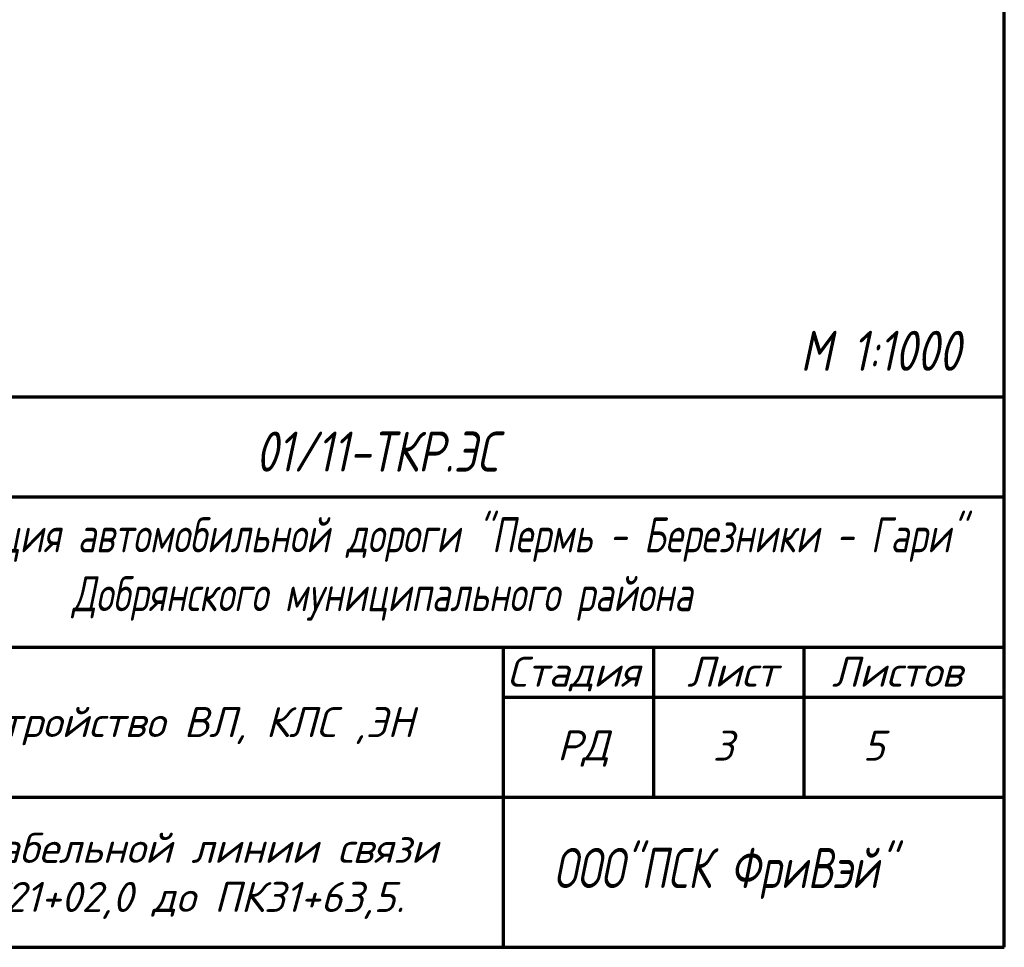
# Model space of a CAD drawing. Header units: millimetres. Extents: x -10 to 1169, y 1 to 1686.
# Tile 142 of 224: x 1064 to 1162, y 702 to 795. Entities that reach past the tile are written whole.
import ezdxf
from ezdxf.enums import TextEntityAlignment as Align

# ---------------------------------------------------------------- set-up
doc = ezdxf.new("R2010")
doc.units = ezdxf.units.MM
doc.layers.add('Листы', color=7, linetype='Continuous')
doc.styles.add('GPR', font='isocpeui.ttf', dxfattribs={"width": 0.8})
doc.styles.add('ГОСТ', font='isocpeui.ttf', dxfattribs={"height": 1.25})

msp = doc.modelspace()

# ---------------------------------------------------------------- linework, layer by layer
at = {"layer": 'Листы', "color": 0, "linetype": 'Continuous', "lineweight": 70}
for p, q in [((977.32147, 757.1419), (1162.32147, 757.1419)), ((1042.32147, 747.1419), (1162.32147, 747.1419)), ((977.32147, 732.1419), (1162.32147, 732.1419)), ((1112.32147, 702.1419), (1112.32147, 732.1419)), ((1127.32147, 717.1419), (1127.32147, 732.1419)), ((1142.32147, 717.1419), (1142.32147, 732.1419)), ((1112.32147, 727.1419), (1162.32147, 727.1419)), ((1042.32147, 717.1419), (1162.32147, 717.1419)), ((977.32147, 702.1419), (1162.32147, 702.1419))]:
    msp.add_line(p, q, dxfattribs=at)
at = {"layer": 'Листы', "color": 0}
msp.add_line((1162.32147, 702.1419), (1162.32147, 757.1419), dxfattribs=at)
at = {"layer": 'Листы', "lineweight": 70, "ltscale": 200}
msp.add_lwpolyline([(1162.32147, 988.02195), (22.26761, 988.02195), (22.26761, 702.1419), (1162.32147, 702.1419)], close=True, dxfattribs=at)

# ---------------------------------------------------------------- texts
at = {"layer": 'Листы', "color": 0, "lineweight": -3, "style": 'ГОСТ'}
for s, height, width, p in [('М 1:1000', 4, 0.8, (1141.95034, 759.73695)), ('01/11-ТКР.ЭС', 4, 0.8, (1087.56821, 749.66582)), ('Реконструкция автомобильной дороги "Пермь - Березники - Гари"', 3.5, 0.75, (1044.26663, 741.60003)), ('Добрянского муниципального района', 3.5, 0.75, (1069.23927, 735.72044)), ('ООО"ПСК ФриВэй" ', 4, 0.75, (1117.30263, 708.06346))]:
    msp.add_text(s, height=height, dxfattribs=dict(at, width=width)).set_placement(p)
for s, p in [('Стадия', (1112.67429, 728.17664)), ('Лист  ', (1130.64429, 728.18142)), ('Листов', (1145.10288, 728.17664)), ('Переустройство ВЛ, КЛС ,ЭН', (1050.18691, 723.14714)), ('РД', (1117.67427, 720.81103)), ('3', (1133.19725, 720.78865)), ('5', (1148.19725, 720.78865))]:
    msp.add_text(s, height=3, dxfattribs=at).set_placement(p)
at = {"layer": 'Листы', "color": 0, "linetype": 'ByBlock', "style": 'GPR'}
for s, p in [('План кабельной линии связи', (1077.13522, 710.57511)), ('от ПК21+02,0 до ПК31+63,5.', (1077.03341, 705.6747))]:
    msp.add_text(s, height=3, dxfattribs=at).set_placement(p, align=Align.CENTER)

doc.saveas('drawing.dxf')
